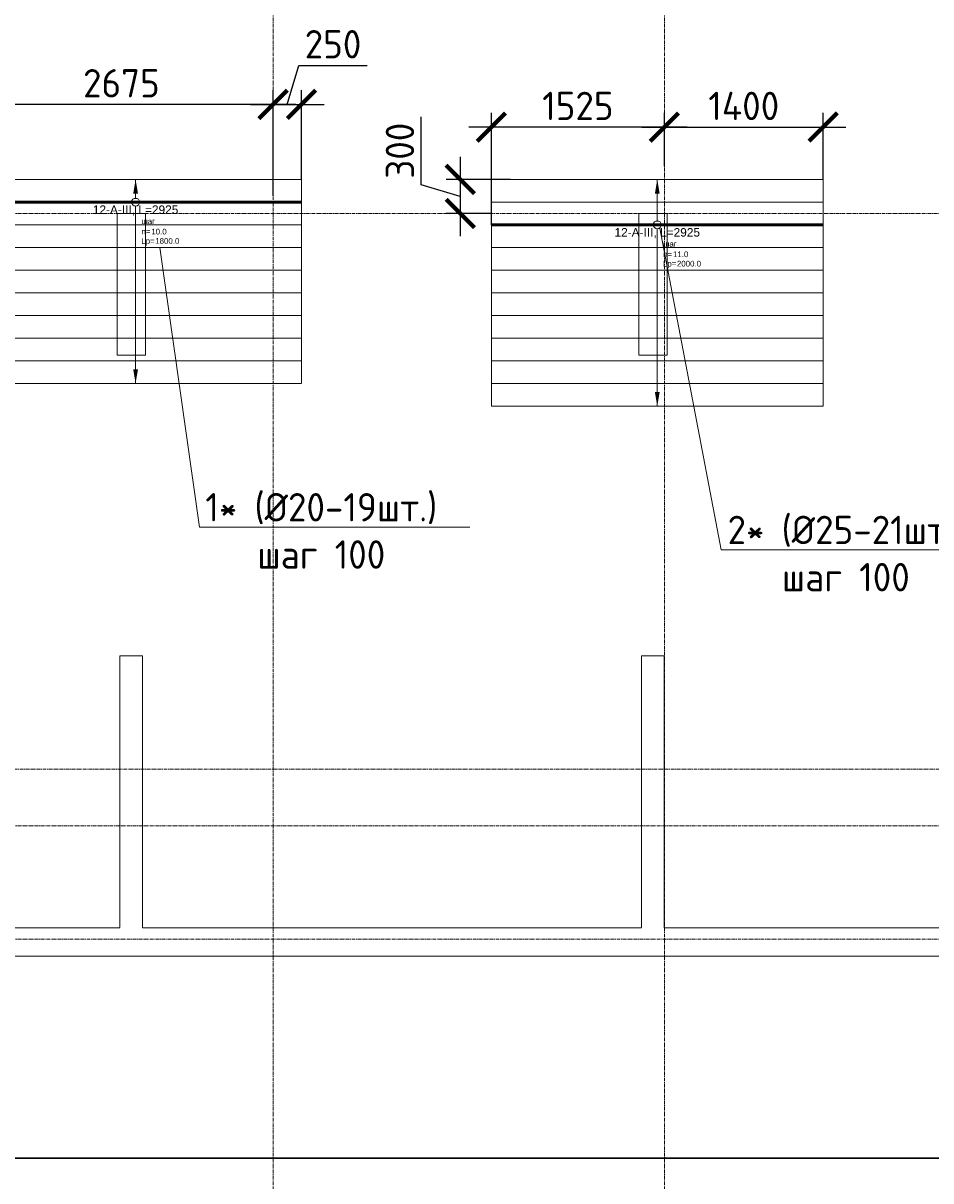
# Model space of a CAD drawing. Header units: millimetres. Extents: x -56135 to 1694203, y -446411 to -23139.
# Tile 93 of 256: x 584916 to 592920, y -130331 to -120121. Entities that reach past the tile are written whole.
import ezdxf
from ezdxf import colors
from ezdxf.entities.mleader import LeaderData, LeaderLine
from ezdxf.enums import TextEntityAlignment as Align
from ezdxf.math import Vec2, Vec3

# ---------------------------------------------------------------- set-up
doc = ezdxf.new("R2010")
doc.units = ezdxf.units.MM
doc.set_wipeout_variables(frame=1)
for name, pattern in [('01 Штриховая _4 мм_', [6, 3.5, -2.5]), ('______5', [1100, 800, -100, 100, -100]), ('GOST2.303 4', [7, 5, -2, 0]), ('осевая', [50.8, 31.75, -6.35, 6.35, -6.35])]:
    doc.linetypes.add(name, pattern=pattern)
for name, color, linetype, lineweight in [('0 Фундамент', 5, 'Continuous', 30), ('АрмСтер', 2, 'Continuous', 50), ('контур распр. стерхней', 2, 'GOST2.303 4', 20), ('Оси', 40, '______5', 18), ('подоснова', 151, 'Continuous', 5), ('РАЗМЕРЫ', 1, 'Continuous', 9), ('СТЕНЫ', 3, 'Continuous', 30)]:
    doc.layers.add(name, color=color, linetype=linetype, lineweight=lineweight)
doc.layers.add('АрмСтер_атрибуты', color=2, linetype='Continuous', lineweight=0, plot=False)
doc.layers.add('АрмСтер_невид', color=8, linetype='Continuous', lineweight=0, plot=False)
doc.styles.add('GOST-2.304_Type-B', font='GOST_Common.ttf')
doc.styles.get("Standard").update_dxf_attribs({"font": 'arial.ttf'})
doc.styles.add('Аннотативный', font='arial.ttf')
doc.dimstyles.new('СПДС', dxfattribs={"dimscale": 100, "dimtxt": 2.5, "dimasz": 2.5, "dimexe": 1.25, "dimexo": 0, "dimtad": 1, "dimdec": 0, "dimtxsty": 'GOST-2.304_Type-B', "dimblk": 'ARCHTICK', "dimcen": 2.5, "dimdle": 2, "dimadec": 0, "dimazin": 2, "dimtfac": 0.75, "dimtdec": 0, "dimtmove": 1, "dimatfit": 3, "dimfxl": 1, "dimtolj": 1, "dimarcsym": 1})

# ---------------------------------------------------------------- blocks, each defined once
blk = doc.blocks.new('оси 2.2-2.3')
at = {"layer": 'Оси', "color": 16, "linetype": 'осевая', "lineweight": 0, "transparency": 33554687}
for p, q in [((487804.9, -104267.9), (487804.9, -134893.5)), ((491254.9, -104267.9), (491254.9, -134893.5)), ((468076.3, -121995.4), (524372.9, -121995.4)), ((468653.8, -126895.4), (523707.4, -126895.4)), ((468076.3, -127395.4), (524372.9, -127395.4)), ((468076.3, -128395.4), (524372.9, -128395.4))]:
    blk.add_line(p, q, dxfattribs=at)
blk = doc.blocks.new('_None')
blk = doc.blocks.new('*U13')
at = {"layer": 'АрмСтер_невид', "ltscale": 100}
for p, q in [((-1463, 200), (1462, 200)), ((-1463, -200), (1462, -200)), ((-1463, -400), (1462, -400)), ((-1463, -600), (1462, -600)), ((-1463, -800), (1462, -800)), ((-1463, -1000), (1462, -1000)), ((-1463, -1200), (1462, -1200)), ((-1463, -1400), (1462, -1400)), ((-1463, -1600), (1462, -1600))]:
    blk.add_line(p, q, dxfattribs=at)
at = {"layer": 'РАЗМЕРЫ'}
for p, q in [((112, 200), (-112, 200)), ((112, -1600), (-112, -1600))]:
    blk.add_line(p, q, dxfattribs=at)
at = {"layer": 'РАЗМЕРЫ', "ltscale": 15}
blk.add_line((0, -1600), (0, 200), dxfattribs=at)
at = {"layer": 'РАЗМЕРЫ'}
for points in [[(0, 200), (21, 75), (-21, 75)], [(0, -1600), (21, -1475), (-21, -1475)]]:
    blk.add_solid(points, dxfattribs=at)
at = {"layer": 'АрмСтер_атрибуты', "color": 215, "ltscale": 15, "style": 'Аннотативный'}
for s, p in [('шаг', (51, -194)), ('n=', (51, -285)), ('Lр=', (50, -368))]:
    blk.add_text(s, height=50, dxfattribs=at).set_placement(p)
at = {"layer": 'АрмСтер_атрибуты', "style": 'Аннотативный', "flags": 8}
blk.add_attdef('ПОЗ', (110, 30), '', height=75, dxfattribs=at)
at = {"layer": 'АрмСтер_атрибуты', "color": 215, "style": 'Аннотативный'}
for tag, p, flags in [('ШАГ', (191, -194), 10), ('КОЛ', (138, -285), 8), ('ШИРИНА', (173, -368), 8)]:
    blk.add_attdef(tag, p, '', height=50, dxfattribs=dict(at, flags=flags))
at = {"layer": 'АрмСтер_атрибуты', "flags": 9}
for tag, p in [('МАССА', (-1034, -1010)), ('ОБОЗНАЧЕНИЕ', (-1034, -1124))]:
    blk.add_attdef(tag, p, '', height=75, dxfattribs=at)
at = {"linetype": 'Continuous', "lineweight": 0}
blk.add_wipeout([(35, 0), (28, 21), (11, 33), (-11, 33), (-28, 21), (-35, 0), (-28, -21), (-11, -33), (11, -33), (28, -21)], dxfattribs=at)
at = {"color": 0, "linetype": 'ByBlock', "lineweight": -2, "ltscale": 100}
blk.add_line((-1463, 0), (1462, 0), dxfattribs=at)
at = {"layer": 'АрмСтер_невид', "ltscale": 100}
blk.add_line((-1463, 0), (1462, 0), dxfattribs=at)
at = {"layer": 'РАЗМЕРЫ'}
blk.add_circle((0, 0), 35, dxfattribs=at)
at = {"layer": 'АрмСтер_атрибуты', "style": 'Аннотативный', "flags": 8}
blk.add_attdef('НАИМЕНОВАНИЕ', text='', height=75, dxfattribs=at).set_placement((0, -29), align=Align.TOP_CENTER)
blk = doc.blocks.new('_ArchTick')
at = {"color": 0, "linetype": 'ByBlock', "const_width": 0.15}
blk.add_lwpolyline([(-0.5, -0.5), (0.5, 0.5)], dxfattribs=at)
blk = doc.blocks.new('*D1428')
at = {"layer": 'DEFPOINTS', "color": 0, "transparency": 16777216}
for p in [(584445, -120838), (587120, -121643), (584445, -121699)]:
    blk.add_point(p, dxfattribs=at)
at = {"layer": 'РАЗМЕРЫ', "color": 0, "lineweight": -2, "transparency": 16777216}
for p, q in [((584445, -121699), (584445, -120713)), ((587120, -121643), (587120, -120713)), ((587320, -120838), (584245, -120838))]:
    blk.add_line(p, q, dxfattribs=at)
at = {"layer": 'РАЗМЕРЫ', "color": 0, "lineweight": -2, "transparency": 16777216, "xscale": 250, "yscale": 250, "zscale": 250, "rotation": 180}
blk.add_blockref('_ArchTick', (584445, -120838), dxfattribs=at)
at = {"layer": 'РАЗМЕРЫ', "color": 0, "lineweight": -2, "transparency": 16777216, "xscale": 250, "yscale": 250, "zscale": 250}
blk.add_blockref('_ArchTick', (587120, -120838), dxfattribs=at)
at = {"layer": 'РАЗМЕРЫ', "color": 0, "transparency": 16777216, "insert": (585782, -120651), "char_height": 250, "attachment_point": 5, "style": 'GOST-2.304_Type-B'}
blk.add_mtext('\\A1;2675', dxfattribs=at)
blk = doc.blocks.new('*D1430')
at = {"layer": 'DEFPOINTS', "color": 0, "transparency": 16777216}
for p in [(587370, -120838), (587120, -121431), (587370, -121499)]:
    blk.add_point(p, dxfattribs=at)
at = {"layer": 'РАЗМЕРЫ', "color": 0, "lineweight": -2, "transparency": 16777216}
for p, q in [((587245, -120838), (587348, -120494)), ((587348, -120494), (587948, -120494)), ((587120, -121431), (587120, -120713)), ((587370, -121499), (587370, -120713)), ((586920, -120838), (587570, -120838))]:
    blk.add_line(p, q, dxfattribs=at)
at = {"layer": 'РАЗМЕРЫ', "color": 0, "lineweight": -2, "transparency": 16777216, "xscale": 250, "yscale": 250, "zscale": 250, "rotation": 180}
blk.add_blockref('_ArchTick', (587120, -120838), dxfattribs=at)
at = {"layer": 'РАЗМЕРЫ', "color": 0, "lineweight": -2, "transparency": 16777216, "xscale": 250, "yscale": 250, "zscale": 250}
blk.add_blockref('_ArchTick', (587370, -120838), dxfattribs=at)
at = {"layer": 'РАЗМЕРЫ', "color": 0, "transparency": 16777216, "insert": (587648, -120307), "char_height": 250, "attachment_point": 5, "style": 'GOST-2.304_Type-B'}
blk.add_mtext('\\A1;250', dxfattribs=at)
blk = doc.blocks.new('*U1189')
at = {"layer": 'АрмСтер_невид', "ltscale": 100}
for p, q in [((-1463, 400), (1462, 400)), ((-1463, 200), (1462, 200)), ((-1463, -200), (1462, -200)), ((-1463, -400), (1462, -400)), ((-1463, -600), (1462, -600)), ((-1463, -800), (1462, -800)), ((-1463, -1000), (1462, -1000)), ((-1463, -1200), (1462, -1200)), ((-1463, -1400), (1462, -1400)), ((-1463, -1600), (1462, -1600))]:
    blk.add_line(p, q, dxfattribs=at)
at = {"layer": 'РАЗМЕРЫ'}
for p, q in [((112, 400), (-112, 400)), ((112, -1600), (-112, -1600))]:
    blk.add_line(p, q, dxfattribs=at)
at = {"layer": 'РАЗМЕРЫ', "ltscale": 15}
blk.add_line((0, -1600), (0, 400), dxfattribs=at)
at = {"layer": 'РАЗМЕРЫ'}
for points in [[(0, 400), (21, 275), (-21, 275)], [(0, -1600), (21, -1475), (-21, -1475)]]:
    blk.add_solid(points, dxfattribs=at)
at = {"layer": 'АрмСтер_атрибуты', "color": 215, "ltscale": 15, "style": 'Аннотативный'}
for s, p in [('шаг', (51, -194)), ('n=', (51, -285)), ('Lр=', (50, -368))]:
    blk.add_text(s, height=50, dxfattribs=at).set_placement(p)
at = {"layer": 'АрмСтер_атрибуты', "style": 'Аннотативный', "flags": 8}
blk.add_attdef('ПОЗ', (110, 30), '', height=75, dxfattribs=at)
at = {"layer": 'АрмСтер_атрибуты', "color": 215, "style": 'Аннотативный'}
for tag, p, flags in [('ШАГ', (191, -194), 10), ('КОЛ', (138, -285), 8), ('ШИРИНА', (173, -368), 8)]:
    blk.add_attdef(tag, p, '', height=50, dxfattribs=dict(at, flags=flags))
at = {"layer": 'АрмСтер_атрибуты', "flags": 9}
for tag, p in [('МАССА', (-1034, -1010)), ('ОБОЗНАЧЕНИЕ', (-1034, -1124))]:
    blk.add_attdef(tag, p, '', height=75, dxfattribs=at)
at = {"linetype": 'Continuous', "lineweight": 0}
blk.add_wipeout([(35, 0), (28, 21), (11, 33), (-11, 33), (-28, 21), (-35, 0), (-28, -21), (-11, -33), (11, -33), (28, -21)], dxfattribs=at)
at = {"color": 0, "linetype": 'ByBlock', "lineweight": -2, "ltscale": 100}
blk.add_line((-1463, 0), (1462, 0), dxfattribs=at)
at = {"layer": 'АрмСтер_невид', "ltscale": 100}
blk.add_line((-1463, 0), (1462, 0), dxfattribs=at)
at = {"layer": 'РАЗМЕРЫ'}
blk.add_circle((0, 0), 35, dxfattribs=at)
at = {"layer": 'АрмСтер_атрибуты', "style": 'Аннотативный', "flags": 8}
blk.add_attdef('НАИМЕНОВАНИЕ', text='', height=75, dxfattribs=at).set_placement((0, -29), align=Align.TOP_CENTER)
blk = doc.blocks.new('*D1409')
at = {"layer": 'DEFPOINTS', "color": 0, "transparency": 16777216}
for p in [(589045, -121038), (590570, -121299), (589045, -121899)]:
    blk.add_point(p, dxfattribs=at)
at = {"layer": 'РАЗМЕРЫ', "color": 0, "lineweight": -2, "transparency": 16777216}
for p, q in [((589045, -121899), (589045, -120913)), ((590570, -121299), (590570, -120913)), ((590770, -121038), (588845, -121038))]:
    blk.add_line(p, q, dxfattribs=at)
at = {"layer": 'РАЗМЕРЫ', "color": 0, "lineweight": -2, "transparency": 16777216, "xscale": 250, "yscale": 250, "zscale": 250, "rotation": 180}
blk.add_blockref('_ArchTick', (589045, -121038), dxfattribs=at)
at = {"layer": 'РАЗМЕРЫ', "color": 0, "lineweight": -2, "transparency": 16777216, "xscale": 250, "yscale": 250, "zscale": 250}
blk.add_blockref('_ArchTick', (590570, -121038), dxfattribs=at)
at = {"layer": 'РАЗМЕРЫ', "color": 0, "transparency": 16777216, "insert": (589807, -120851), "char_height": 250, "attachment_point": 5, "style": 'GOST-2.304_Type-B'}
blk.add_mtext('\\A1;1525', dxfattribs=at)
blk = doc.blocks.new('*D1410')
at = {"layer": 'DEFPOINTS', "color": 0, "transparency": 16777216}
for p in [(589214, -121499), (588770, -121799), (589045, -121799)]:
    blk.add_point(p, dxfattribs=at)
at = {"layer": 'РАЗМЕРЫ', "color": 0, "lineweight": -2, "transparency": 16777216}
for p, q in [((588426, -121546), (588426, -120946)), ((588770, -121299), (588770, -121999)), ((588770, -121649), (588426, -121546)), ((589214, -121499), (588645, -121499)), ((589045, -121799), (588645, -121799))]:
    blk.add_line(p, q, dxfattribs=at)
at = {"layer": 'РАЗМЕРЫ', "color": 0, "lineweight": -2, "transparency": 16777216, "xscale": 250, "yscale": 250, "zscale": 250}
for p, rotation in [((588770, -121499), 90), ((588770, -121799), 270)]:
    blk.add_blockref('_ArchTick', p, dxfattribs=dict(at, rotation=rotation))
at = {"layer": 'РАЗМЕРЫ', "color": 0, "transparency": 16777216, "insert": (588238, -121246), "char_height": 250, "attachment_point": 5, "rotation": 90, "style": 'GOST-2.304_Type-B'}
blk.add_mtext('\\A1;300', dxfattribs=at)
blk = doc.blocks.new('*D1411')
at = {"layer": 'DEFPOINTS', "color": 0, "transparency": 16777216}
for p in [(591970, -121038), (590570, -121383), (591970, -121499)]:
    blk.add_point(p, dxfattribs=at)
at = {"layer": 'РАЗМЕРЫ', "color": 0, "lineweight": -2, "transparency": 16777216}
for p, q in [((590570, -121383), (590570, -120913)), ((591970, -121499), (591970, -120913)), ((590370, -121038), (592170, -121038))]:
    blk.add_line(p, q, dxfattribs=at)
at = {"layer": 'РАЗМЕРЫ', "color": 0, "lineweight": -2, "transparency": 16777216, "xscale": 250, "yscale": 250, "zscale": 250, "rotation": 180}
blk.add_blockref('_ArchTick', (590570, -121038), dxfattribs=at)
at = {"layer": 'РАЗМЕРЫ', "color": 0, "lineweight": -2, "transparency": 16777216, "xscale": 250, "yscale": 250, "zscale": 250}
blk.add_blockref('_ArchTick', (591970, -121038), dxfattribs=at)
at = {"layer": 'РАЗМЕРЫ', "color": 0, "transparency": 16777216, "insert": (591270, -120851), "char_height": 250, "attachment_point": 5, "style": 'GOST-2.304_Type-B'}
blk.add_mtext('\\A1;1400', dxfattribs=at)
blk = doc.blocks.new('стены  тп')
at = {"layer": 'СТЕНЫ', "color": 251, "linetype": '01 Штриховая _4 мм_', "lineweight": 0, "true_color": 0x636466}
for p, q in [((554937, -332126, 3100), (554687, -332126, 3100)), ((554687, -332126, 3100), (554687, -333376, 3100)), ((554937, -333376, 3100), (554937, -332126, 3100)), ((559392, -332126, 3100), (559287, -332126, 3100)), ((559287, -332126, 3100), (559287, -333376, 3100)), ((559512, -332126, 3100), (559392, -332126, 3100)), ((559392, -332126, 3100), (559392, -332126, 3100)), ((559537, -332126, 3100), (559512, -332126, 3100)), ((559537, -332246, 3100), (559537, -332126, 3100)), ((559537, -333376, 3100), (559537, -332246, 3100)), ((554687, -333376, 3100), (554937, -333376, 3100)), ((559287, -333376, 3100), (559512, -333376, 3100)), ((559512, -333376, 3100), (559537, -333376, 3100)), ((554912, -336026, 3100), (554712, -336026, 3100)), ((554712, -336026, 3100), (554712, -338426, 3100)), ((554912, -338426, 3100), (554912, -336026, 3100)), ((559392, -336026, 3100), (559312, -336026, 3100)), ((559312, -336026, 3100), (559312, -338426, 3100)), ((559512, -336026, 3100), (559392, -336026, 3100)), ((559512, -336146, 3100), (559512, -336026, 3100)), ((559512, -338426, 3100), (559512, -336146, 3100)), ((554712, -338426, 3100), (546812, -338426, 3100)), ((559312, -338426, 3100), (554912, -338426, 3100)), ((560912, -338426, 3100), (559512, -338426, 3100)), ((561032, -338426, 3100), (560912, -338426, 3100)), ((562432, -338426, 3100), (561032, -338426, 3100)), ((552312, -338676, 3100), (561812, -338676, 3100)), ((561812, -338676, 3100), (562062, -338676, 3100))]:
    blk.add_line(p, q, dxfattribs=at)

msp = doc.modelspace()

# ---------------------------------------------------------------- linework, layer by layer
at = {"layer": '0 Фундамент'}
msp.add_lwpolyline([(573469.4, -105949.2), (573469.4, -130129.2), (580819.4, -130129.2), (580819.4, -130129.2), (593319.4, -130129.2), (593319.4, -130129.2), (595669.4, -130129.2), (595669.4, -130129.2), (621119.4, -130129.2), (621119.4, -126049.2), (622599.4, -126049.2), (622599.4, -117449.2), (621119.4, -117449.2), (621119.4, -105949.2), (573469.4, -105949.2)], dxfattribs=at)
at = {"layer": 'контур распр. стерхней', "linetype": '01 Штриховая _4 мм_'}
for points in [[(587369.7, -123299.2), (584444.7, -123299.2), (584444.7, -121499.2), (587369.7, -121499.2)], [(591969.7, -123499.2), (589044.7, -123499.2), (589044.7, -121499.2), (591969.7, -121499.2)]]:
    msp.add_lwpolyline(points, close=True, dxfattribs=at)

# ---------------------------------------------------------------- block references
at = {"layer": 'РАЗМЕРЫ', "color": 1}
msp.add_blockref('оси 2.2-2.3', (99314.8, 196.2), dxfattribs=at)

# ---------------------------------------------------------------- leaders
at = {"layer": 'подоснова', "color": 6, "ltscale": 0.3}
ml = msp.add_multileader_mtext('Standard', dxfattribs=at)
ml.set_content('4* (%%C20-19шт.)\\Pшаг 100', color=6, style='GOST-2.304_Type-B')
ml.set_leader_properties(color=256, linetype='ByLayer', lineweight=15)
ml.set_arrow_properties(name='NONE')
ml.build(insert=Vec2(0, 0))
ml.multileader.update_dxf_attribs({"text_left_attachment_type": 6, "text_right_attachment_type": 6, "dogleg_length": 0.1, "arrow_head_size": 18})
ctx = ml.context
ctx.base_point, ctx.char_height, ctx.arrow_head_size, ctx.landing_gap_size, ctx.plane_origin = Vec3(586610.8, -119051.3), 250, 18, 20, Vec3(577600.7, -114303)
ctx.left_attachment, ctx.right_attachment, ctx.text_align_type = 6, 6, 1
notes = []
notes.append((ctx, [(0, (1, 1, 0), (586610.7, -119051.3), (1, 0), 0.1, [(0, [(586057.5, -116653.6)], 0, [])])]))
ctx.mtext.insert, ctx.mtext.alignment, ctx.mtext.flow_direction = Vec3(587721.7, -118751.3), 2, 5
at = {"layer": 'подоснова', "color": 7, "ltscale": 0.3}
ml = msp.add_multileader_mtext('Standard', dxfattribs=at)
ml.set_content('2* (%%C25-21шт.)\\Pшаг 100', color=7, style='GOST-2.304_Type-B')
ml.set_leader_properties(color=256, linetype='ByLayer', lineweight=15)
ml.set_arrow_properties(name='NONE')
ml.build(insert=Vec2(0, 0))
ml.multileader.update_dxf_attribs({"text_left_attachment_type": 6, "text_right_attachment_type": 6, "dogleg_length": 0.1, "arrow_head_size": 18})
ctx = ml.context
ctx.base_point, ctx.char_height, ctx.arrow_head_size, ctx.landing_gap_size, ctx.plane_origin = Vec3(591071.3, -124765.2), 250, 18, 20, Vec3(582061.2, -119515.4)
ctx.left_attachment, ctx.right_attachment, ctx.text_align_type = 6, 6, 1
notes.append((ctx, [(0, (1, 1, 0), (591071.2, -124765.2), (1, 0), 0.1, [(0, [(590518, -121865.9)], 0, [])])]))
ctx.mtext.insert, ctx.mtext.alignment, ctx.mtext.flow_direction = Vec3(592169.7, -124465.2), 2, 5
at = {"layer": 'подоснова', "color": 6, "ltscale": 0.3}
ml = msp.add_multileader_mtext('Standard', dxfattribs=at)
ml.set_content('1* (%%C20-19шт.)\\Pшаг 100', color=6, style='GOST-2.304_Type-B')
ml.set_leader_properties(color=256, linetype='ByLayer', lineweight=15)
ml.set_arrow_properties(name='NONE')
ml.build(insert=Vec2(0, 0))
ml.multileader.update_dxf_attribs({"text_left_attachment_type": 6, "text_right_attachment_type": 6, "dogleg_length": 0.1, "arrow_head_size": 18})
ctx = ml.context
ctx.base_point, ctx.char_height, ctx.arrow_head_size, ctx.landing_gap_size, ctx.plane_origin = Vec3(586471.3, -124565.2), 250, 18, 20, Vec3(577461.2, -119315.4)
ctx.left_attachment, ctx.right_attachment, ctx.text_align_type = 6, 6, 1
notes.append((ctx, [(0, (1, 1, 0), (586471.2, -124565.2), (1, 0), 0.1, [(0, [(586119.7, -122099.2)], 0, [])])]))
ctx.mtext.insert, ctx.mtext.alignment, ctx.mtext.flow_direction = Vec3(587544.7, -124265.2), 2, 5
for ctx, leaders in notes:
    for number, flags, end, landing, length, lines in leaders:
        leader = LeaderData()
        leader.index, (leader.has_last_leader_line, leader.has_dogleg_vector, leader.attachment_direction) = number, flags
        leader.last_leader_point, leader.dogleg_vector, leader.dogleg_length = Vec3(end), Vec3(landing), length
        for number, points, colour, breaks in lines:
            line = LeaderLine()
            line.index, line.vertices, line.color, line.breaks = number, Vec3.list(points), colors.encode_raw_color(colour), breaks
            leader.lines.append(line)
        ctx.leaders.append(leader)

# ---------------------------------------------------------------- next in the draw order: block references
at = {"layer": 'АрмСтер', "ltscale": 15}
ref = msp.add_blockref('*U13', (585907.2, -121699.2), dxfattribs=at)
ref.add_attrib('НАИМЕНОВАНИЕ', '12-A-III, L=2925', dxfattribs={"layer": 'АрмСтер_атрибуты', "height": 75, "style": 'Аннотативный', "flags": 8}).set_placement((585907.2, -121728.5), align=Align.TOP_CENTER)
ref.add_attrib('КОЛ', '10.0', (586045.3, -121984.3), dxfattribs={"layer": 'АрмСтер_атрибуты', "color": 215, "height": 50, "style": 'Аннотативный', "flags": 8})
ref.add_attrib('ШИРИНА', '1800.0', (586080.1, -122067), dxfattribs={"layer": 'АрмСтер_атрибуты', "color": 215, "height": 50, "style": 'Аннотативный', "flags": 8})
ref = msp.add_blockref('*U1189', (590507.2, -121899.2), dxfattribs=at)
ref.add_attrib('НАИМЕНОВАНИЕ', '12-A-III, L=2925', dxfattribs={"layer": 'АрмСтер_атрибуты', "height": 75, "style": 'Аннотативный', "flags": 8}).set_placement((590507.2, -121928.5), align=Align.TOP_CENTER)
ref.add_attrib('КОЛ', '11.0', (590645.3, -122184.3), dxfattribs={"layer": 'АрмСтер_атрибуты', "color": 215, "height": 50, "style": 'Аннотативный', "flags": 8})
ref.add_attrib('ШИРИНА', '2000.0', (590680.1, -122267), dxfattribs={"layer": 'АрмСтер_атрибуты', "color": 215, "height": 50, "style": 'Аннотативный', "flags": 8})

# ---------------------------------------------------------------- next in the draw order: block references
at = {"layer": 'РАЗМЕРЫ'}
msp.add_blockref('стены  тп', (31057, 210326.6, -3100), dxfattribs=at)

# ---------------------------------------------------------------- next in the draw order: dimensions: what is measured, and where the dimension line sits
at = {"layer": 'РАЗМЕРЫ', "color": 1}
for base, p1, p2, picture, middle in [((587369.7, -120838.2), (587119.7, -121431.2), (587369.7, -121499.2), '*D1430', (587410.3, -120306.9)), ((584444.7, -120838.2), (587119.7, -121642.7), (584444.7, -121699.2), '*D1428', (585782.2, -120650.7)), ((589044.7, -121038.2), (590569.7, -121299.2), (589044.7, -121899.2), '*D1409', (589807.2, -120850.7)), ((591969.7, -121038.2), (590569.7, -121383.2), (591969.7, -121499.2), '*D1411', (591269.7, -120850.7))]:
    dim = msp.add_linear_dim(base=base, p1=p1, p2=p2, dimstyle='СПДС', dxfattribs=at)
    dim.commit()
    dim.dimension.update_dxf_attribs({"geometry": picture, "text_midpoint": middle})
dim = msp.add_linear_dim(base=(588769.7, -121799.2), p1=(589214.3, -121499.2), p2=(589044.7, -121799.2), angle=90, dimstyle='СПДС', dxfattribs=at)
dim.commit()
dim.dimension.update_dxf_attribs({"geometry": '*D1410', "text_midpoint": (588238.5, -121483.5)})

doc.saveas('drawing.dxf')
